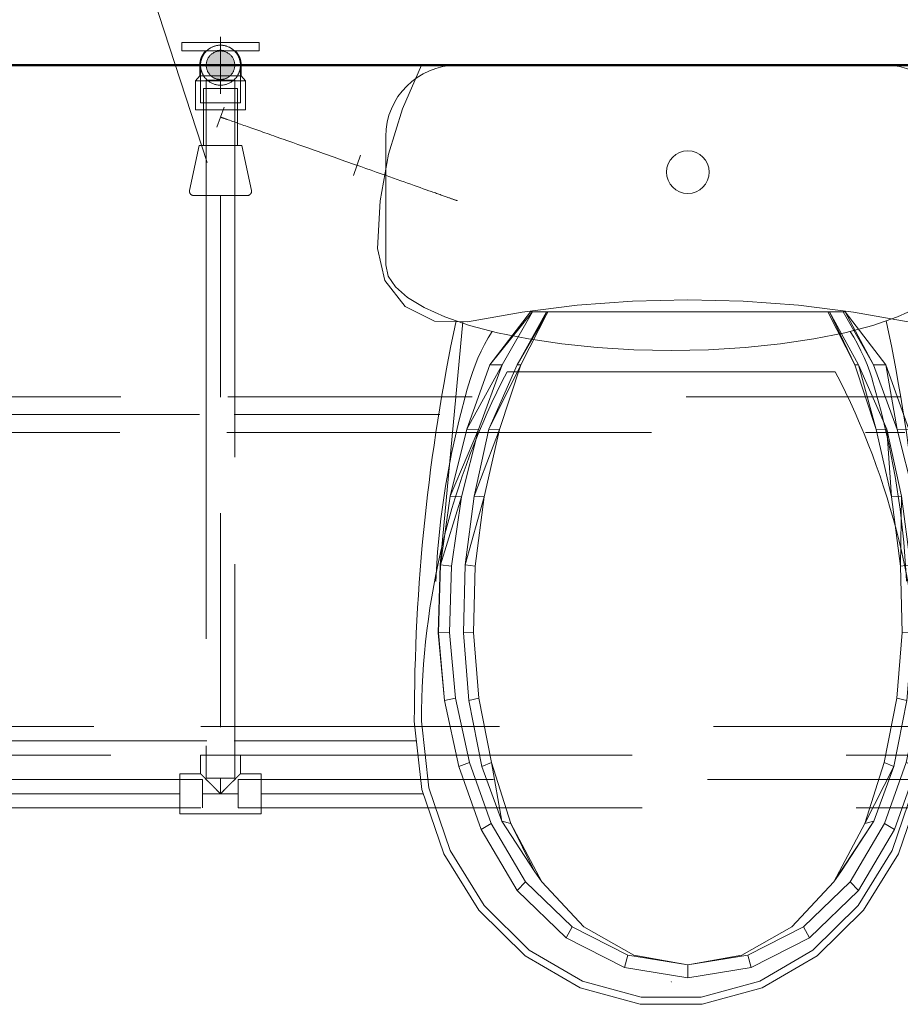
# Model space of a CAD drawing. Header units: millimetres. Extents: x -121 to 87583, y 4737 to 43333.
# Tile 33 of 61: x 42430 to 43047, y 41917 to 42608. Entities that reach past the tile are written whole.
import ezdxf

# ---------------------------------------------------------------- set-up
doc = ezdxf.new("R2010")
doc.units = ezdxf.units.MM
for name, pattern in [('ADSK_Осевая', [700, 500, -100, 0, -100]), ('ADSK_Скрыто', [300, 150, -150]), ('ADSK_Штриховая_ш3 п1_5', [225, 150, -75])]:
    doc.linetypes.add(name, pattern=pattern)
for name, color, linetype, lineweight in [('A-DETL-____-HDLN', 90, 'ADSK_Скрыто', 9), ('A-DETL-____-MBND', 5, 'ADSK_Штриховая_ш3 п1_5', 20), ('A-WALL-____-MCUT', 113, 'Continuous', 50), ('A-WALL-____-OTLN', 113, 'Continuous', 20), ('M-EQPM-____-OTLN', 50, 'Continuous', 20), ('P-PIPE-____-CNTR', 3, 'ADSK_Осевая', 20), ('P-PIPE-____-IDEN', 2, 'Continuous', 20), ('P-PIPE-____-OTLN', 3, 'Continuous', 20), ('P-SANR-FIXT-OTLN', 6, 'Continuous', 20)]:
    doc.layers.add(name, color=color, linetype=linetype, lineweight=lineweight)

# ---------------------------------------------------------------- blocks, each defined once
blk = doc.blocks.new('Прямая форма - 83 new-608743-В_Этаж 01_Водопровод')
at = {"layer": 'A-WALL-____-MCUT', "color": 253}
blk.add_line((0, -200), (3000, -200), dxfattribs=at)
blk = doc.blocks.new('Прямая форма - SW - 005-608744-В_Этаж 01_Водопровод')
blk.add_blockref('Прямая форма - 83 new-608743-В_Этаж 01_Водопровод', (0, 0))
blk = doc.blocks.new('Прямая форма - 83 new-608940-В_Этаж 01_Водопровод')
at = {"layer": 'M-EQPM-____-OTLN', "color": 9}
for p, q in [((-186.77, 0), (-200.07, -30.54)), ((200.07, -30.54), (186.77, 0)), ((-200.07, -30.54), (-209.71, -62.43)), ((209.71, -62.43), (200.07, -30.54)), ((-8.33, -62.51), (-5.74, -61.12)), ((-5.74, -61.12), (-2.93, -60.27)), ((-2.93, -60.27), (0, -59.98)), ((0, -59.98), (2.93, -60.27)), ((2.93, -60.27), (5.74, -61.12)), ((5.74, -61.12), (8.33, -62.51)), ((-209.71, -62.43), (-215.55, -95.22)), ((-13.86, -69.24), (-12.47, -66.65)), ((-12.47, -66.65), (-10.61, -64.38)), ((-10.61, -64.38), (-8.33, -62.51)), ((8.33, -62.51), (10.61, -64.38)), ((10.61, -64.38), (12.47, -66.65)), ((12.47, -66.65), (13.86, -69.24)), ((215.54, -95.22), (209.71, -62.43)), ((-15, -74.98), (-14.71, -72.05)), ((-14.71, -77.9), (-15, -74.98)), ((-14.71, -72.05), (-13.86, -69.24)), ((13.86, -69.24), (14.71, -72.05)), ((14.71, -72.05), (15, -74.98)), ((15, -74.98), (14.71, -77.9)), ((-13.86, -80.72), (-14.71, -77.9)), ((-12.47, -83.31), (-13.86, -80.72)), ((13.86, -80.72), (12.47, -83.31)), ((14.71, -77.9), (13.86, -80.72)), ((-10.61, -85.58), (-12.47, -83.31)), ((-8.33, -87.45), (-10.61, -85.58)), ((-5.74, -88.83), (-8.33, -87.45)), ((-2.93, -89.69), (-5.74, -88.83)), ((0, -89.98), (-2.93, -89.69)), ((2.93, -89.69), (0, -89.98)), ((5.74, -88.83), (2.93, -89.69)), ((8.33, -87.45), (5.74, -88.83)), ((10.61, -85.58), (8.33, -87.45)), ((12.47, -83.31), (10.61, -85.58)), ((-215.55, -95.22), (-217.5, -128.48)), ((217.5, -128.48), (215.54, -95.22)), ((-217.5, -128.48), (-212.43, -150.98)), ((212.43, -150.98), (217.5, -128.48)), ((-212.43, -150.98), (-198.21, -169.15)), ((198.21, -169.15), (212.43, -150.98)), ((-38.87, -165.39), (-77.64, -168.31)), ((0, -164.42), (-38.87, -165.39)), ((0, -164.42), (38.87, -165.39)), ((38.87, -165.39), (77.64, -168.31)), ((-198.21, -169.15), (-177.57, -179.47)), ((-116.22, -173.17), (-77.64, -168.31)), ((77.64, -168.31), (116.21, -173.17)), ((177.57, -179.47), (198.21, -169.15)), ((-177.57, -179.47), (-154.5, -179.95)), ((-154.5, -179.95), (-116.22, -173.17)), ((-138.72, -210.15), (-110.19, -172.93)), ((-138.72, -210.15), (-108.94, -172.93)), ((-108.94, -172.93), (-130.06, -210.21)), ((-119.56, -210.15), (-99.17, -172.93)), ((-119.56, -210.15), (-98.05, -172.93)), ((-98.05, -172.93), (-117.06, -210.21)), ((-108.94, -172.93), (-110.19, -172.93)), ((-108.94, -172.93), (-99.17, -172.93)), ((-98.05, -172.93), (-99.17, -172.93)), ((98.05, -172.93), (-98.05, -172.93)), ((117.06, -210.21), (98.05, -172.93)), ((98.05, -172.93), (99.17, -172.93)), ((99.17, -172.93), (108.94, -172.93)), ((99.17, -172.93), (119.56, -210.15)), ((99.17, -172.93), (117.06, -210.21)), ((108.94, -172.93), (110.19, -172.93)), ((130.06, -210.21), (108.94, -172.93)), ((110.19, -172.93), (138.72, -210.15)), ((110.19, -172.93), (130.06, -210.21)), ((116.21, -173.17), (154.5, -179.95)), ((154.5, -179.95), (177.57, -179.47)), ((-157.76, -179.88), (-173.53, -350.38)), ((157.76, -179.88), (173.53, -350.38)), ((-154.87, -255.25), (-138.72, -210.15)), ((-154.87, -255.25), (-130.06, -210.21)), ((-130.06, -210.21), (-146.69, -255.52)), ((-139.38, -255.25), (-119.56, -210.15)), ((-139.38, -255.25), (-117.06, -210.21)), ((-130.06, -210.21), (-138.72, -210.15)), ((-117.06, -210.21), (-132.02, -255.52)), ((-117.06, -210.21), (-119.56, -210.15)), ((117.06, -210.21), (119.56, -210.15)), ((132.02, -255.52), (117.06, -210.21)), ((119.56, -210.15), (139.38, -255.25)), ((119.56, -210.15), (132.02, -255.52)), ((130.06, -210.21), (138.72, -210.15)), ((146.69, -255.52), (130.06, -210.21)), ((138.72, -210.15), (154.87, -255.25)), ((138.72, -210.15), (146.69, -255.52)), ((-166.47, -302.2), (-154.87, -255.25)), ((-146.69, -255.52), (-154.87, -255.25)), ((-149.82, -302.2), (-139.38, -255.25)), ((-132.02, -255.52), (-139.38, -255.25)), ((132.02, -255.52), (139.38, -255.25)), ((139.38, -255.25), (149.82, -302.2)), ((139.38, -255.25), (142.73, -302.78)), ((146.69, -255.52), (154.87, -255.25)), ((154.87, -255.25), (166.47, -302.2)), ((154.87, -255.25), (158.59, -302.78)), ((-166.47, -302.2), (-146.69, -255.52)), ((-146.69, -255.52), (-158.59, -302.78)), ((-149.82, -302.2), (-132.02, -255.52)), ((-132.02, -255.52), (-142.73, -302.78)), ((142.73, -302.78), (132.02, -255.52)), ((158.59, -302.78), (146.69, -255.52)), ((-173.35, -350.38), (-166.47, -302.2)), ((-173.35, -350.38), (-158.59, -302.78)), ((-158.59, -302.78), (-166.47, -302.2)), ((-158.59, -302.78), (-165.6, -351.35)), ((-156.01, -350.38), (-149.82, -302.2)), ((-156.01, -350.38), (-142.73, -302.78)), ((-142.73, -302.78), (-149.82, -302.2)), ((-142.73, -302.78), (-149.04, -351.35)), ((142.73, -302.78), (149.82, -302.2)), ((149.04, -351.35), (142.73, -302.78)), ((149.82, -302.2), (149.04, -351.35)), ((149.82, -302.2), (156.01, -350.38)), ((158.59, -302.78), (166.47, -302.2)), ((165.6, -351.35), (158.59, -302.78)), ((166.47, -302.2), (165.6, -351.35)), ((166.47, -302.2), (173.35, -350.38)), ((-173.53, -350.38), (-175.01, -398.05)), ((-174.82, -398.05), (-173.35, -350.38)), ((-165.6, -351.35), (-173.35, -350.38)), ((-165.6, -351.35), (-167.04, -397.73)), ((-157.34, -398.05), (-156.01, -350.38)), ((-149.04, -351.35), (-156.01, -350.38)), ((-149.04, -351.35), (-150.33, -397.73)), ((149.04, -351.35), (156.01, -350.38)), ((150.33, -397.73), (149.04, -351.35)), ((156.01, -350.38), (157.34, -398.05)), ((165.6, -351.35), (173.35, -350.38)), ((167.04, -397.73), (165.6, -351.35)), ((173.35, -350.38), (174.82, -398.05)), ((173.53, -350.38), (175.01, -398.05)), ((-175.01, -398.05), (-170.65, -445.48)), ((-167.04, -397.73), (-174.82, -398.05)), ((-170.47, -445.48), (-174.82, -398.05)), ((-162.8, -443.89), (-167.04, -397.73)), ((-150.33, -397.73), (-157.34, -398.05)), ((-153.43, -445.48), (-157.34, -398.05)), ((-150.33, -397.73), (-146.52, -443.89)), ((146.52, -443.89), (150.33, -397.73)), ((150.33, -397.73), (157.34, -398.05)), ((157.34, -398.05), (153.43, -445.48)), ((167.04, -397.73), (162.8, -443.89)), ((167.04, -397.73), (174.82, -398.05)), ((174.82, -398.05), (170.47, -445.48)), ((170.65, -445.48), (175.01, -398.05)), ((-170.65, -445.48), (-160.56, -491.73)), ((-162.8, -443.89), (-170.47, -445.48)), ((-160.39, -491.73), (-170.47, -445.48)), ((-162.8, -443.89), (-152.99, -488.9)), ((-146.52, -443.89), (-153.43, -445.48)), ((-144.35, -491.73), (-153.43, -445.48)), ((-146.52, -443.89), (-137.69, -488.9)), ((137.69, -488.9), (146.52, -443.89)), ((153.43, -445.48), (144.35, -491.73)), ((146.52, -443.89), (153.43, -445.48)), ((152.99, -488.9), (162.8, -443.89)), ((170.47, -445.48), (160.39, -491.73)), ((160.56, -491.73), (170.65, -445.48)), ((162.8, -443.89), (170.47, -445.48)), ((-152.99, -488.9), (-160.39, -491.73)), ((-137.79, -531.84), (-152.99, -488.9)), ((-137.69, -488.9), (-144.35, -491.73)), ((-137.69, -488.9), (-124.01, -531.84)), ((-130.3, -530.17), (-137.69, -488.9)), ((124.01, -531.84), (137.69, -488.9)), ((137.69, -488.9), (144.35, -491.73)), ((137.79, -531.84), (152.99, -488.9)), ((152.99, -488.9), (160.39, -491.73)), ((-160.56, -491.73), (-144.93, -535.85)), ((-144.77, -535.85), (-160.39, -491.73)), ((-130.3, -530.17), (-144.35, -491.73)), ((144.35, -491.73), (124.01, -531.84)), ((144.35, -491.73), (130.3, -530.17)), ((160.39, -491.73), (144.77, -535.85)), ((144.93, -535.85), (160.56, -491.73)), ((-107.6, -565.05), (-130.3, -530.17)), ((-124.01, -531.84), (-130.3, -530.17)), ((130.3, -530.17), (102.41, -572.6)), ((130.3, -530.17), (107.6, -565.05)), ((124.01, -531.84), (130.3, -530.17)), ((-144.93, -535.85), (-119.68, -578.68)), ((-137.79, -531.84), (-144.77, -535.85)), ((-119.55, -578.68), (-144.77, -535.85)), ((-113.79, -572.6), (-137.79, -531.84)), ((-124.01, -531.84), (-102.41, -572.6)), ((-107.6, -565.05), (-124.01, -531.84)), ((102.41, -572.6), (124.01, -531.84)), ((113.79, -572.6), (137.79, -531.84)), ((144.77, -535.85), (119.55, -578.68)), ((119.68, -578.68), (144.93, -535.85)), ((137.79, -531.84), (144.77, -535.85)), ((-102.41, -572.6), (-107.6, -565.05)), ((107.6, -565.05), (102.41, -572.6)), ((-113.79, -572.6), (-119.55, -578.68)), ((-81.08, -604.17), (-113.79, -572.6)), ((-102.41, -572.6), (-72.97, -604.17)), ((102.41, -572.6), (72.97, -604.17)), ((81.08, -604.17), (113.79, -572.6)), ((113.79, -572.6), (119.55, -578.68)), ((-119.68, -578.68), (-85.27, -611.85)), ((-85.18, -611.85), (-119.55, -578.68)), ((119.55, -578.68), (85.18, -611.85)), ((85.27, -611.85), (119.68, -578.68)), ((-81.08, -604.17), (-85.18, -611.85)), ((-42.15, -624.14), (-81.08, -604.17)), ((-72.97, -604.17), (-37.94, -624.14)), ((72.97, -604.17), (37.94, -624.14)), ((42.15, -624.14), (81.08, -604.17)), ((81.08, -604.17), (85.18, -611.85)), ((-85.27, -611.85), (-44.33, -632.83)), ((-44.29, -632.83), (-85.18, -611.85)), ((85.18, -611.85), (44.29, -632.83)), ((44.33, -632.83), (85.27, -611.85)), ((-42.15, -624.14), (-44.29, -632.83)), ((0, -630.97), (-42.15, -624.14)), ((-37.94, -624.14), (0, -630.97)), ((0, -630.97), (42.15, -624.14)), ((0, -630.97), (37.94, -624.14)), ((42.15, -624.14), (44.29, -632.83)), ((-44.33, -632.83), (0, -640)), ((0, -640), (-44.29, -632.83)), ((0, -630.97), (0, -640)), ((0, -640), (44.33, -632.83)), ((44.29, -632.83), (0, -640))]:
    blk.add_line(p, q, dxfattribs=at)
blk = doc.blocks.new('Прямая форма - FU - 054-608941-В_Этаж 01_Водопровод')
blk.add_blockref('Прямая форма - 83 new-608940-В_Этаж 01_Водопровод', (0, 0))
blk = doc.blocks.new('83 new_ifc_RVT-1-В_Этаж 01_Водопровод')
at = {"layer": 'A-WALL-____-OTLN', "color": 9, "lineweight": 20}
blk.add_blockref('Прямая форма - SW - 005-608744-В_Этаж 01_Водопровод', (21210.28, 42775.83), dxfattribs=at)
at = {"layer": 'M-EQPM-____-OTLN', "color": 9, "lineweight": 20}
blk.add_blockref('Прямая форма - FU - 054-608941-В_Этаж 01_Водопровод', (22871.97, 42575.83), dxfattribs=at)
blk = doc.blocks.new('ADSK_Полипропилен_Тройник - Универсальный-1558629-В_Этаж 01_Водопровод')
at = {"layer": 'A-DETL-____-MBND', "color": 150}
for p, q in [((-28.5, 14), (-12.5, 14)), ((-28.5, 14), (-28.5, -14)), ((-12.5, 14), (12.5, 14)), ((12.5, 14), (28.5, 14)), ((28.5, -14), (28.5, 14)), ((-14, -14), (-28.5, -14)), ((-14, -27), (-14, -14)), ((28.5, -14), (14, -14)), ((14, -14), (14, -27)), ((-14, -27), (14, -27))]:
    blk.add_line(p, q, dxfattribs=at)
for points in [[(0, 0), (-1, -0.98), (-2.47, -2.47), (-4.18, -4.18), (-5.14, -5.13), (-5.85, -5.85), (-6.55, -6.55), (-7.47, -7.47), (-9.03, -9.03), (-10.24, -10.27), (-11, -11)], [(11, -11), (10.24, -10.27), (9.03, -9.03), (7.47, -7.47), (6.55, -6.55), (5.85, -5.85), (5.14, -5.13), (4.18, -4.18), (2.47, -2.47), (1, -0.98), (0, 0)]]:
    blk.add_open_spline(points, degree=3, knots=[0, 0, 0, 0, 0.25, 0.375, 0.4375, 0.5, 0.5625, 0.625, 0.75, 1, 1, 1, 1], dxfattribs=at)
for points in [[(-12.5, -12.5), (-12.97, -12.98), (-13.72, -13.72), (-14, -13.98), (-14, -14)], [(-11, -11), (-11.28, -11.28), (-11.81, -11.81), (-12.28, -12.28), (-12.5, -12.5)], [(12.5, -12.5), (12.28, -12.28), (11.81, -11.81), (11.28, -11.28), (11, -11)], [(14, -14), (14, -13.98), (13.72, -13.72), (12.97, -12.98), (12.5, -12.5)]]:
    blk.add_open_spline(points, degree=3, dxfattribs=at)
blk = doc.blocks.new('ADSK_Унитаз напольный_ГОСТ 30493-2017 - Вертикальный выпуск-1554708-В_Этаж 01_Водопровод')
at = {"layer": 'A-DETL-____-HDLN', "flags": 128}
for points in [[(-0.37, -642.74), (-0.44, -642.74), (-0.47, -642.74), (-0.53, -642.74)], [(0.53, -642.74), (0.51, -642.74), (0.48, -642.74), (0.44, -642.74), (0.39, -642.74), (0.33, -642.74)]]:
    blk.add_lwpolyline(points, dxfattribs=at)
at = {"layer": 'P-SANR-FIXT-OTLN'}
for p, q in [((150, 0), (-150, 0)), ((-200, -50), (-200, -140)), ((200, -140), (200, -50)), ((115, -215), (-115, -215))]:
    blk.add_line(p, q, dxfattribs=at)
at = {"layer": 'P-SANR-FIXT-OTLN', "flags": 128}
for points in [[(-200, -140), (-198.29, -147.83), (-193.19, -155.53), (-184.78, -162.96), (-173.21, -170), (-158.67, -176.53), (-141.42, -182.43), (-121.75, -187.6), (-100, -191.96), (-76.54, -195.43), (-51.76, -197.96), (-26.11, -199.49), (0, -200), (26.11, -199.49), (51.76, -197.96), (76.54, -195.43), (100, -191.96), (121.75, -187.6), (141.42, -182.43), (158.67, -176.53), (173.21, -170), (184.78, -162.96), (193.19, -155.53), (198.29, -147.83), (200, -140)], [(-140.95, -220.5), (-139.31, -215.41), (-137.47, -210.4), (-135.44, -205.47), (-133.2, -200.62), (-130.77, -195.86), (-128.16, -191.21), (-125.36, -186.66)], [(125.35, -186.66), (127.92, -190.8), (130.55, -195.45), (133, -200.2), (135.25, -205.04), (137.3, -209.97), (139.16, -214.97), (140.82, -220.05), (140.95, -220.5)], [(-164.92, -362.08), (-163.67, -341.28), (-161.35, -318.14), (-158.1, -295.11), (-153.94, -272.23), (-148.86, -249.54), (-142.88, -227.07), (-140.95, -220.5)], [(140.95, -220.5), (147.19, -242.9), (152.54, -265.53), (156.97, -288.36), (160.49, -311.34), (163.08, -334.45), (164.75, -357.65), (164.88, -361.89)], [(-180, -460), (-174.77, -507.86), (-159.38, -552.94), (-134.73, -592.62), (-102.25, -624.6), (-63.83, -647), (-21.7, -658.54), (21.7, -658.54), (63.83, -647), (102.25, -624.6), (134.73, -592.62), (159.38, -552.94), (174.77, -507.86), (180, -460)], [(-175, -460), (-169.91, -506.67), (-154.95, -550.62), (-130.99, -589.31), (-99.41, -620.48), (-62.06, -642.33), (-21.09, -653.58), (21.09, -653.58), (62.06, -642.33), (99.41, -620.48), (130.99, -589.31), (154.95, -550.62), (169.91, -506.67), (175, -460)], [(-0.37, -642.74), (-0.44, -642.74), (-0.47, -642.74), (-0.53, -642.74)], [(0.53, -642.74), (0.51, -642.74), (0.48, -642.74), (0.44, -642.74), (0.39, -642.74), (0.33, -642.74)]]:
    blk.add_lwpolyline(points, dxfattribs=at)
at = {"layer": 'P-SANR-FIXT-OTLN'}
for centre, radius, start, end in [((150, -50), 50, 360, 90), ((-150, -50), 50, 90, 180), ((1182.5, -460), 1362.5, 168.11402, 180), ((-1182.5, -460), 1362.5, 360, 11.88598), ((355.21, -460), 530.21, 152.47843, 180), ((-355.21, -460), 530.21, 360, 27.52157)]:
    blk.add_arc(centre, radius, start, end, dxfattribs=at)
blk = doc.blocks.new('ADSK_Полипропилен_Водорозетка ВР - 20 х 1_2_-1254355-В_Этаж 01_Водопровод')
at = {"layer": 'A-DETL-____-HDLN', "color": 140}
blk.add_line((7.5, 6.51), (7.5, -6.51), dxfattribs=at)
at = {"layer": 'P-PIPE-____-OTLN', "color": 150}
for p, q in [((-10, 27), (-16, 27)), ((-16, 27), (-16, 17)), ((-10, 17), (-10, 27)), ((-16, -17), (-16, 17)), ((-10, 17), (-10, 3.2)), ((7.5, 14.5), (0, 14.5)), ((11, 17.5), (7.5, 14.5)), ((7.5, 14.5), (7.5, 6.56)), ((31.4, 17.5), (11, 17.5)), ((11, -17.5), (11, 17.5)), ((31.4, -17.5), (31.4, 17.5)), ((-10, -3.2), (-10, -17)), ((7.5, -6.55), (7.5, -14.5)), ((-16, -17), (-16, -27)), ((-10, -27), (-10, -17)), ((0, -14.5), (7.5, -14.5)), ((7.5, -14.5), (11, -17.5)), ((11, -17.5), (31.4, -17.5)), ((-16, -27), (-10, -27))]:
    blk.add_line(p, q, dxfattribs=at)
for start, end in [(90, 133.73604), (226.26396, 270)]:
    blk.add_arc((0, 0), 14.5, start, end, dxfattribs=at)
blk.add_open_spline([(-10, 3.2), (-10.33, 2.14), (-10.67, 0.01), (-10.33, -2.13), (-10, -3.2)], degree=3, dxfattribs=at)
blk = doc.blocks.new('ADSK_Вентиль угловой для сантехники - DN15 _ DN15 НР-1141994-В_Этаж 01_Водопровод')
at = {"layer": 'A-DETL-____-HDLN', "color": 140}
for p, q in [((-12, 20), (-12, 5.05)), ((12, 20), (-12, 20)), ((12, 5.05), (12, 20))]:
    blk.add_line(p, q, dxfattribs=at)
at = {"layer": 'A-DETL-____-HDLN', "color": 140, "flags": 128}
for points in [[(-20.04, -54.71), (-20.15, -54.66), (-20.25, -54.6), (-20.35, -54.54), (-20.45, -54.48), (-20.55, -54.41), (-20.65, -54.33), (-20.74, -54.26), (-20.83, -54.17), (-20.91, -54.09), (-20.99, -54), (-21.07, -53.91)], [(-18.76, -55), (-18.75, -55), (-18.7, -55), (-18.63, -55)], [(-18.6, -55), (-18.68, -55), (-18.74, -55), (-18.76, -55)], [(18.6, -55), (18.68, -55), (18.74, -55), (18.76, -55)], [(18.76, -55), (18.75, -55), (18.7, -55), (18.63, -55)], [(21.11, -53.86), (21.04, -53.95), (20.96, -54.04), (20.87, -54.13), (20.79, -54.21), (20.7, -54.29), (20.6, -54.37), (20.51, -54.44), (20.41, -54.51), (20.31, -54.57), (20.2, -54.63), (20.1, -54.69), (19.99, -54.74)]]:
    blk.add_lwpolyline(points, dxfattribs=at)
at = {"layer": 'P-PIPE-____-OTLN', "color": 150}
for p, q in [((-12, 5), (-12, -20)), ((12, -20), (12, 5)), ((-15, -20), (-21.69, -51.37)), ((-15, -20), (0, -20)), ((0, -20), (15, -20)), ((21.69, -51.37), (15, -20))]:
    blk.add_line(p, q, dxfattribs=at)
at = {"layer": 'P-PIPE-____-OTLN', "color": 150, "flags": 128}
for points in [[(-18.76, -55), (-18.88, -55), (-19, -54.99), (-19.12, -54.98), (-19.24, -54.96), (-19.36, -54.94), (-19.47, -54.91), (-19.59, -54.88), (-19.7, -54.85), (-19.82, -54.81), (-19.93, -54.76), (-20.04, -54.71), (-20.15, -54.66), (-20.25, -54.6), (-20.35, -54.54), (-20.45, -54.48), (-20.55, -54.41), (-20.65, -54.33), (-20.74, -54.26), (-20.83, -54.17), (-20.91, -54.09), (-20.99, -54), (-21.07, -53.91), (-21.15, -53.82), (-21.22, -53.72), (-21.29, -53.62), (-21.35, -53.52), (-21.41, -53.41), (-21.46, -53.31), (-21.51, -53.2), (-21.56, -53.09), (-21.6, -52.97), (-21.64, -52.86), (-21.67, -52.74), (-21.69, -52.63), (-21.72, -52.51), (-21.74, -52.39), (-21.75, -52.27), (-21.76, -52.15), (-21.76, -52.03), (-21.76, -51.91), (-21.75, -51.79), (-21.74, -51.67), (-21.73, -51.55), (-21.71, -51.44), (-21.69, -51.37)], [(-18.76, -55), (-18.75, -55), (-18.7, -55), (-18.63, -55), (-18.52, -55), (-18.39, -55), (-18.22, -55), (-18.03, -55), (-17.81, -55), (-17.56, -55), (-17.28, -55), (-16.97, -55), (-16.64, -55), (-16.28, -55), (-15.9, -55), (-15.48, -55), (-15.05, -55), (-14.59, -55), (-14.1, -55), (-13.6, -55), (-13.07, -55), (-12.52, -55), (-11.95, -55), (-11.37, -55), (-10.76, -55), (-10.14, -55), (-9.5, -55), (-8.84, -55), (-8.17, -55), (-7.49, -55), (-6.8, -55), (-6.09, -55), (-5.38, -55), (-4.66, -55), (-3.93, -55), (-3.19, -55), (-2.45, -55), (-1.7, -55), (-0.95, -55), (-0.2, -55), (0, -55)], [(-2.25, -55), (-2.99, -55), (-3.73, -55), (-4.46, -55), (-5.18, -55), (-5.9, -55), (-6.61, -55), (-7.31, -55), (-7.99, -55), (-8.66, -55), (-9.32, -55), (-9.97, -55), (-10.59, -55), (-11.2, -55), (-11.8, -55), (-12.37, -55), (-12.92, -55), (-13.46, -55), (-13.97, -55), (-14.46, -55), (-14.93, -55), (-15.37, -55), (-15.79, -55), (-16.18, -55), (-16.55, -55), (-16.89, -55), (-17.2, -55), (-17.49, -55), (-17.74, -55), (-17.97, -55), (-18.17, -55), (-18.35, -55), (-18.49, -55), (-18.6, -55), (-18.68, -55), (-18.74, -55), (-18.76, -55)], [(0, -55), (0.75, -55), (1.5, -55), (2.25, -55), (2.99, -55), (3.73, -55), (4.46, -55), (5.18, -55), (5.9, -55), (6.61, -55), (7.31, -55), (7.99, -55), (8.66, -55), (9.32, -55), (9.97, -55), (10.59, -55), (11.2, -55), (11.8, -55), (12.37, -55), (12.92, -55), (13.46, -55), (13.97, -55), (14.46, -55), (14.93, -55), (15.37, -55), (15.79, -55), (16.18, -55), (16.55, -55), (16.89, -55), (17.2, -55), (17.49, -55), (17.74, -55), (17.97, -55), (18.17, -55), (18.35, -55), (18.49, -55), (18.6, -55), (18.68, -55), (18.74, -55), (18.76, -55)], [(18.76, -55), (18.75, -55), (18.7, -55), (18.63, -55), (18.52, -55), (18.39, -55), (18.22, -55), (18.03, -55), (17.81, -55), (17.56, -55), (17.28, -55), (16.97, -55), (16.64, -55), (16.28, -55), (15.9, -55), (15.48, -55), (15.05, -55), (14.59, -55), (14.1, -55), (13.6, -55), (13.07, -55), (12.52, -55), (11.95, -55), (11.37, -55), (10.76, -55), (10.14, -55), (9.5, -55), (8.84, -55), (8.17, -55), (7.49, -55), (6.8, -55), (6.09, -55), (5.38, -55), (4.66, -55), (3.93, -55), (3.19, -55), (2.45, -55)], [(21.69, -51.37), (21.72, -51.49), (21.74, -51.61), (21.75, -51.73), (21.76, -51.85), (21.76, -51.97), (21.76, -52.09), (21.75, -52.21), (21.74, -52.33), (21.73, -52.45), (21.71, -52.57), (21.68, -52.68), (21.65, -52.8), (21.62, -52.91), (21.58, -53.03), (21.54, -53.14), (21.49, -53.25), (21.44, -53.36), (21.38, -53.46), (21.32, -53.57), (21.25, -53.67), (21.19, -53.77), (21.11, -53.86), (21.04, -53.95), (20.96, -54.04), (20.87, -54.13), (20.79, -54.21), (20.7, -54.29), (20.6, -54.37), (20.51, -54.44), (20.41, -54.51), (20.31, -54.57), (20.2, -54.63), (20.1, -54.69), (19.99, -54.74), (19.88, -54.78), (19.76, -54.83), (19.65, -54.87), (19.54, -54.9), (19.42, -54.93), (19.3, -54.95), (19.18, -54.97), (19.06, -54.98), (18.94, -54.99), (18.82, -55), (18.76, -55)]]:
    blk.add_lwpolyline(points, dxfattribs=at)
blk = doc.blocks.new('ADSK_Полипропилен_Отвод - Универсальный-V18-В_Этаж 01_Водопровод')
at = {"layer": 'A-DETL-____-HDLN', "color": 140}
for p, q in [((22530.44, 42575.83), (22530.44, 42549.33)), ((22554.44, 42575.83), (22534.44, 42575.83)), ((22558.21, 42578.36), (22558.3, 42577.81)), ((22558.44, 42549.33), (22558.44, 42575.83)), ((22530.44, 42549.33), (22544.44, 42549.33)), ((22544.44, 42549.33), (22558.44, 42549.33))]:
    blk.add_line(p, q, dxfattribs=at)
at = {"layer": 'A-DETL-____-HDLN', "color": 140, "flags": 128}
for points in [[(22535.09, 42586.26), (22535.52, 42586.62), (22535.95, 42586.97), (22536.41, 42587.3)], [(22538.34, 42588.43), (22538.85, 42588.67), (22539.36, 42588.88), (22539.89, 42589.07)], [(22542.06, 42589.63), (22542.61, 42589.71), (22543.17, 42589.77)], [(22545.4, 42589.8), (22545.96, 42589.75), (22546.52, 42589.68), (22547.07, 42589.58)], [(22549.23, 42588.99), (22549.75, 42588.79), (22550.26, 42588.56), (22550.37, 42588.51)], [(22552.22, 42587.47), (22552.68, 42587.15), (22553.12, 42586.81), (22553.55, 42586.46)], [(22532.88, 42583.74), (22533.21, 42584.19), (22533.55, 42584.64), (22533.91, 42585.06)], [(22555.13, 42584.87), (22555.48, 42584.43), (22555.82, 42583.99), (22556.13, 42583.52)], [(22530.54, 42577.51), (22530.62, 42578.06), (22530.72, 42578.61)]]:
    blk.add_lwpolyline(points, dxfattribs=at)
at = {"layer": 'A-DETL-____-HDLN', "color": 140}
for radius, start, end in [(14, 120, 133.98793), (14, 90, 120), (14, 60, 90), (14, 46.01207, 60), (14, 135, 150), (10, 0, 180), (14, 134.65686, 135), (14, 45, 45.34314), (14, 30, 45), (14, 180, 232.10529), (14, 165, 170.47505), (10, 180, 0), (14, 307.89468, 0), (14, 6.36685, 10.44048), (14, 232.73391, 270), (14, 270, 307.26612)]:
    blk.add_arc((22544.44, 42575.83), radius, start, end, dxfattribs=at)
for points in [[(22530.44, 42575.83), (22530.44, 42574.94), (22530.52, 42574.04), (22530.7, 42573.14)], [(22558.18, 42573.14), (22558.35, 42574.04), (22558.44, 42574.94), (22558.44, 42575.83)], [(22532.84, 42567.99), (22532.98, 42567.78), (22533.27, 42567.38), (22533.74, 42566.79), (22534.25, 42566.22), (22534.61, 42565.85), (22534.8, 42565.67)]]:
    blk.add_open_spline(points, degree=3, dxfattribs=at)
for points, knots in [([(22531.08, 42571.63), (22531.2, 42571.26), (22531.47, 42570.51), (22531.8, 42569.79), (22531.99, 42569.43)], [0.2241092, 0.2241092, 0.2241092, 0.2241092, 0.2857143, 0.3456864, 0.3456864, 0.3456864, 0.3456864]), ([(22554.07, 42565.67), (22554.26, 42565.85), (22554.63, 42566.22), (22555.31, 42566.98), (22555.76, 42567.58), (22556.03, 42567.99)], [0.4285714, 0.4285714, 0.4285714, 0.4285714, 0.4642857, 0.5, 0.5714286, 0.5714286, 0.5714286, 0.5714286]), ([(22556.89, 42569.43), (22557.07, 42569.79), (22557.41, 42570.51), (22557.67, 42571.26), (22557.79, 42571.63)], [0.6543136, 0.6543136, 0.6543136, 0.6543136, 0.7142857, 0.7758908, 0.7758908, 0.7758908, 0.7758908])]:
    blk.add_open_spline(points, degree=3, knots=knots, dxfattribs=at)
at = {"layer": 'A-DETL-____-MBND', "color": 150}
blk.add_line((22530.48, 42576.95), (22530.54, 42577.51), dxfattribs=at)
at = {"layer": 'A-DETL-____-MBND', "color": 150, "flags": 128}
for points in [[(22531.15, 42580.24), (22531.33, 42580.76), (22531.54, 42581.28), (22531.77, 42581.8)], [(22556.97, 42582.07), (22557.21, 42581.56), (22557.43, 42581.05), (22557.63, 42580.52)], [(22558.3, 42577.81), (22558.36, 42577.25), (22558.41, 42576.69)]]:
    blk.add_lwpolyline(points, dxfattribs=at)
at = {"layer": 'A-DETL-____-MBND', "color": 150}
for start, end in [(150, 165), (10.64409, 30), (170.67866, 180), (0, 6.16324)]:
    blk.add_arc((22544.44, 42575.83), 14, start, end, dxfattribs=at)

msp = doc.modelspace()

# ---------------------------------------------------------------- hatches: boundary and pattern name
at = {"layer": 'P-PIPE-____-OTLN'}
msp.add_hatch(color=256, dxfattribs=at).paths.add_polyline_path([(42570.56, 42565.83), (42573.15, 42566.17), (42576.5, 42567.89), (42577.63, 42568.76), (42579.22, 42570.83), (42580.22, 42573.24), (42580.56, 42575.83), (42580.22, 42578.42), (42579.22, 42580.83), (42576.5, 42583.78), (42575.56, 42584.49), (42573.15, 42585.49), (42570.56, 42585.83), (42567.97, 42585.49), (42565.56, 42584.49), (42563.3, 42582.65), (42561.9, 42580.83), (42560.9, 42578.42), (42560.56, 42575.83), (42560.9, 42573.24), (42561.9, 42570.83), (42563.49, 42568.76), (42565.56, 42567.17), (42567.97, 42566.17)])

# ---------------------------------------------------------------- linework, layer by layer
at = {"layer": 'A-DETL-____-HDLN', "color": 140}
for p, q in [((42560.56, 42565.33), (42560.56, 42484.5)), ((42580.56, 42565.33), (42560.56, 42565.33)), ((42580.56, 42484.5), (42580.56, 42565.33)), ((42573.06, 42546.5), (42568.06, 42532.36)), ((43046.98, 42343.38), (42725.84, 42343.38)), ((43046.98, 42343.38), (42725.84, 42343.38)), ((42560.56, 42338.16), (42560.56, 42323.61)), ((42580.56, 42323.61), (42580.56, 42338.16)), ((42722.6, 42318.38), (43050.22, 42318.38)), ((42722.6, 42318.38), (43050.22, 42318.38)), ((42558.06, 42054.96), (42558.06, 42074.96)), ((42560.56, 42075.96), (42580.56, 42075.96)), ((42583.06, 42074.96), (42583.06, 42054.96)), ((43061.89, 42074.96), (42710.93, 42074.96)), ((42716.13, 42054.96), (43056.69, 42054.96))]:
    msp.add_line(p, q, dxfattribs=at)
at = {"layer": 'A-DETL-____-HDLN', "color": 210}
for p, q in [((43066.05, 42112.05), (42706.87, 42112.05)), ((42709.06, 42092.05), (43063.76, 42092.05))]:
    msp.add_line(p, q, dxfattribs=at)
at = {"layer": 'A-DETL-____-HDLN', "color": 140}
for points in [[(42570.56, 42539.43), (42570.56, 42539.43), (42574.64, 42537.99), (42581.52, 42535.56)], [(42686.74, 42498.38), (42714.57, 42488.55), (42736.41, 42480.83), (42736.41, 42480.83)]]:
    msp.add_open_spline(points, degree=3, dxfattribs=at)
at = {"layer": 'A-DETL-____-MBND', "color": 150}
for p, q in [((42560.56, 42484.45), (42560.56, 42338.21)), ((42570.56, 42342.96), (42570.56, 42484.43)), ((42580.56, 42338.21), (42580.56, 42484.45)), ((42725.79, 42343.38), (41899.96, 42343.38)), ((41955.95, 42330.88), (42560.9, 42330.88)), ((42580.22, 42330.88), (42724.17, 42330.88)), ((41899.96, 42318.38), (42722.55, 42318.38)), ((42560.56, 42323.56), (42560.56, 42075.96)), ((42570.56, 42111.71), (42570.56, 42318.81)), ((42580.56, 42075.96), (42580.56, 42323.56)), ((42558.06, 42074.96), (41956.79, 42074.96)), ((42570.56, 42075.96), (42570.56, 42064.96)), ((42710.88, 42074.96), (42583.06, 42074.96)), ((42542.06, 42064.96), (41972.79, 42064.96)), ((42558.06, 42064.96), (42583.06, 42064.96)), ((42712.67, 42064.96), (42599.06, 42064.96)), ((41956.79, 42054.96), (42558.06, 42054.96)), ((42583.06, 42054.96), (42716.08, 42054.96))]:
    msp.add_line(p, q, dxfattribs=at)
at = {"layer": 'A-DETL-____-MBND', "color": 220}
for p, q in [((42706.82, 42112.05), (41893.78, 42112.05)), ((42560.96, 42102.05), (41955.95, 42102.05)), ((42707.92, 42102.05), (42580.17, 42102.05)), ((41893.78, 42092.05), (42709.01, 42092.05))]:
    msp.add_line(p, q, dxfattribs=at)
at = {"layer": 'P-PIPE-____-CNTR', "color": 150}
for p, q in [((42570.56, 42555.83), (42570.56, 42595.83)), ((42550.56, 42575.83), (42590.56, 42575.83)), ((42570.56, 42565.83), (42570.56, 42559.43))]:
    msp.add_line(p, q, dxfattribs=at)
msp.add_open_spline([(42581.56, 42535.55), (42602.64, 42528.1), (42649.9, 42511.4), (42686.7, 42498.4)], degree=3, dxfattribs=at)
at = {"layer": 'P-PIPE-____-IDEN'}
msp.add_line((42561.13, 42507.55), (42423.26, 42932.22), dxfattribs=at)
at = {"layer": 'P-PIPE-____-OTLN', "color": 150}
msp.add_line((42668.77, 42512.69), (42663.77, 42498.54), dxfattribs=at)

# ---------------------------------------------------------------- block references
at = {"lineweight": 9}
msp.add_blockref('83 new_ifc_RVT-1-В_Этаж 01_Водопровод', (20026.13, 0), dxfattribs=at)
at = {"layer": 'A-DETL-____-HDLN', "color": 140, "rotation": 270.0000000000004}
msp.add_blockref('ADSK_Полипропилен_Водорозетка ВР - 20 х 1_2_-1254355-В_Этаж 01_Водопровод', (42570.56, 42575.83), dxfattribs=at)
at = {"layer": 'A-DETL-____-HDLN', "color": 140}
for name, p in [('ADSK_Полипропилен_Отвод - Универсальный-V18-В_Этаж 01_Водопровод', (20026.13, 0)), ('ADSK_Вентиль угловой для сантехники - DN15 _ DN15 НР-1141994-В_Этаж 01_Водопровод', (42570.56, 42539.43))]:
    msp.add_blockref(name, p, dxfattribs=at)
at = {"layer": 'A-DETL-____-HDLN'}
msp.add_blockref('ADSK_Унитаз напольный_ГОСТ 30493-2017 - Вертикальный выпуск-1554708-В_Этаж 01_Водопровод', (42886.41, 42575.83), dxfattribs=at)
at = {"layer": 'A-DETL-____-MBND', "color": 150, "extrusion": (0, 0, -1), "rotation": 180}
msp.add_blockref('ADSK_Полипропилен_Тройник - Универсальный-1558629-В_Этаж 01_Водопровод', (-42570.56, 42064.96), dxfattribs=at)

doc.saveas('drawing.dxf')
